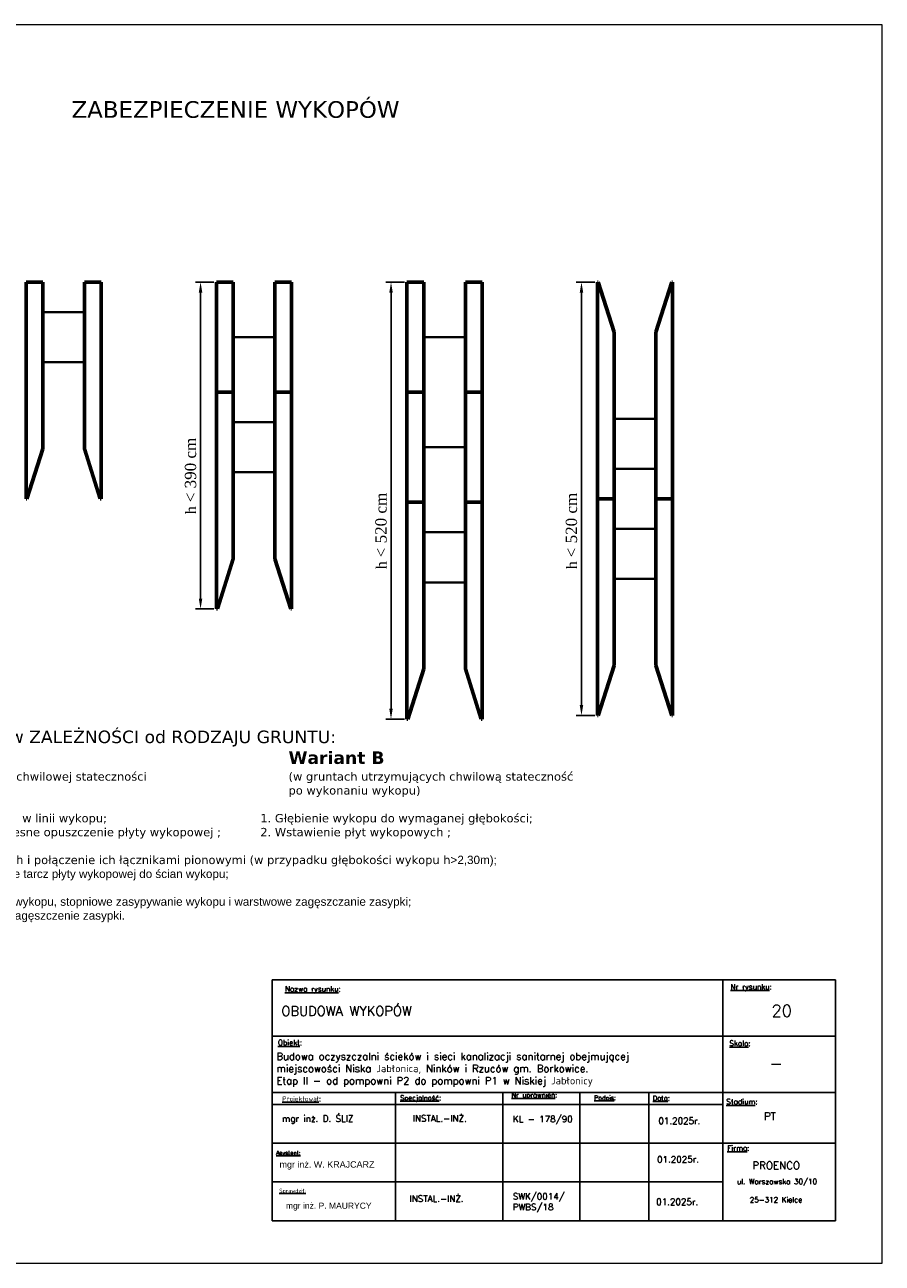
# Model space of a CAD drawing. Header units: millimetres. Extents: x 5659 to 8684, y 1431 to 2118.
# Tile 6 of 53: x 6773 to 6979, y 1447 to 1744. Entities that reach past the tile are written whole.
import ezdxf
from ezdxf.lldxf.tags import DXFTag

# ---------------------------------------------------------------- set-up
doc = ezdxf.new("R2010")
doc.units = ezdxf.units.MM
doc.set_wipeout_variables(frame=1)
doc.linetypes.add('GDE', pattern=[0])
doc.layers.add('cienka', color=7, linetype='Continuous')
for name, color, linetype, lineweight in [('EDZPD_L_0', 3, 'GDE', 18), ('Gruba', 7, 'Continuous', 60), ('TABELKI', 7, 'Continuous', 25), ('WYMIAR', 7, 'Continuous', 15), ('Średnia', 7, 'Continuous', 40)]:
    doc.layers.add(name, color=color, linetype=linetype, lineweight=lineweight)
doc.styles.get("Standard").update_dxf_attribs({"font": 'arial.ttf'})
tags = doc.linetypes.add('04B025', pattern=[7.625, 6, -0.75, 0.125, -0.75]).pattern_tags.tags
tags[10:11] = [DXFTag(74, 4), DXFTag(75, 0), DXFTag(340, '0'), DXFTag(46, 1.0), DXFTag(50, 0.0), DXFTag(44, 0.0), DXFTag(45, 0.0)]
tags[8:9] = [DXFTag(74, 4), DXFTag(75, 0), DXFTag(340, '0'), DXFTag(46, 1.0), DXFTag(50, 0.0), DXFTag(44, 0.0), DXFTag(45, 0.0)]
tags[6:7] = [DXFTag(74, 4), DXFTag(75, 0), DXFTag(340, '0'), DXFTag(46, 1.0), DXFTag(50, 0.0), DXFTag(44, 0.0), DXFTag(45, 0.0)]
tags[4:5] = [DXFTag(74, 4), DXFTag(75, 0), DXFTag(340, '0'), DXFTag(46, 1.0), DXFTag(50, 0.0), DXFTag(44, 0.0), DXFTag(45, 0.0)]

msp = doc.modelspace()

# ---------------------------------------------------------------- linework, layer by layer
at = {"layer": 'cienka'}
for p, q in [((6818.29, 1682.231), (6813.834, 1682.231)), ((6863.955, 1682.231), (6859.499, 1682.231)), ((6909.62, 1682.231), (6905.164, 1682.231)), ((6815.084, 1606.355), (6815.084, 1679.731)), ((6860.749, 1579.955), (6860.749, 1679.731)), ((6906.414, 1580.778), (6906.414, 1679.731)), ((6818.29, 1603.855), (6813.834, 1603.855)), ((6863.955, 1577.455), (6859.499, 1577.455)), ((6909.62, 1578.278), (6905.164, 1578.278))]:
    msp.add_line(p, q, dxfattribs=at)
for points in [[(6815.501, 1679.731), (6814.667, 1679.731), (6815.084, 1682.231)], [(6861.166, 1679.731), (6860.332, 1679.731), (6860.749, 1682.231)], [(6906.831, 1679.731), (6905.998, 1679.731), (6906.414, 1682.231)], [(6814.667, 1606.355), (6815.501, 1606.355), (6815.084, 1603.855)], [(6905.998, 1580.778), (6906.831, 1580.778), (6906.414, 1578.278)], [(6860.332, 1579.955), (6861.166, 1579.955), (6860.749, 1577.455)]]:
    msp.add_solid(points, dxfattribs=at)
at = {"layer": 'EDZPD_L_0', "linetype": 'GDE'}
msp.add_line((6916.347, 1492.441), (6915.875, 1493.053), dxfattribs=at)
at = {"layer": 'Gruba'}
for p, q in [((6773.249, 1682.231), (6777.249, 1682.231)), ((6773.249, 1682.231), (6773.249, 1655.831)), ((6773.249, 1682.231), (6773.249, 1630.255)), ((6777.249, 1682.231), (6777.249, 1655.831)), ((6777.249, 1682.231), (6777.249, 1642.255)), ((6787.249, 1682.231), (6791.249, 1682.231)), ((6787.249, 1682.231), (6787.249, 1655.831)), ((6787.249, 1682.231), (6787.249, 1642.255)), ((6791.249, 1682.231), (6791.249, 1655.831)), ((6791.249, 1682.231), (6791.249, 1630.255)), ((6818.915, 1682.231), (6818.915, 1655.831)), ((6818.915, 1682.231), (6822.915, 1682.231)), ((6822.915, 1682.231), (6822.915, 1655.831)), ((6832.915, 1682.231), (6832.915, 1655.831)), ((6832.915, 1682.231), (6836.915, 1682.231)), ((6836.915, 1682.231), (6836.915, 1655.831)), ((6864.58, 1682.231), (6864.58, 1655.831)), ((6864.58, 1682.231), (6868.58, 1682.231)), ((6868.58, 1682.231), (6868.58, 1655.831)), ((6878.58, 1682.231), (6878.58, 1655.831)), ((6878.58, 1682.231), (6882.58, 1682.231)), ((6882.58, 1682.231), (6882.58, 1655.831)), ((6910.245, 1682.231), (6910.445, 1682.231)), ((6910.245, 1630.255), (6910.245, 1682.231)), ((6910.445, 1682.231), (6914.245, 1670.231)), ((6924.245, 1670.231), (6928.045, 1682.231)), ((6928.045, 1682.231), (6928.245, 1682.231)), ((6928.245, 1630.255), (6928.245, 1682.231)), ((6914.245, 1630.255), (6914.245, 1670.231)), ((6924.245, 1630.255), (6924.245, 1670.231)), ((6818.915, 1655.831), (6822.915, 1655.831)), ((6818.915, 1655.831), (6818.915, 1629.431)), ((6818.915, 1655.831), (6818.915, 1603.855)), ((6822.915, 1655.831), (6822.915, 1629.431)), ((6822.915, 1655.831), (6822.915, 1615.855)), ((6832.915, 1655.831), (6836.915, 1655.831)), ((6832.915, 1655.831), (6832.915, 1629.431)), ((6832.915, 1655.831), (6832.915, 1615.855)), ((6836.915, 1655.831), (6836.915, 1629.431)), ((6836.915, 1655.831), (6836.915, 1603.855)), ((6864.58, 1655.831), (6868.58, 1655.831)), ((6864.58, 1655.831), (6864.58, 1629.431)), ((6868.58, 1655.831), (6868.58, 1629.431)), ((6878.58, 1655.831), (6882.58, 1655.831)), ((6878.58, 1655.831), (6878.58, 1629.431)), ((6882.58, 1655.831), (6882.58, 1629.431)), ((6910.245, 1630.255), (6910.245, 1656.655)), ((6914.245, 1630.255), (6914.245, 1656.655)), ((6924.245, 1630.255), (6924.245, 1656.655)), ((6928.245, 1630.255), (6928.245, 1656.655)), ((6773.449, 1630.255), (6777.249, 1642.255)), ((6787.249, 1642.255), (6791.049, 1630.255)), ((6773.249, 1630.255), (6773.449, 1630.255)), ((6791.049, 1630.255), (6791.249, 1630.255)), ((6864.58, 1629.431), (6868.58, 1629.431)), ((6864.58, 1629.431), (6864.58, 1603.031)), ((6864.58, 1629.431), (6864.58, 1577.455)), ((6868.58, 1629.431), (6868.58, 1603.031)), ((6868.58, 1629.431), (6868.58, 1589.455)), ((6878.58, 1629.431), (6882.58, 1629.431)), ((6878.58, 1629.431), (6878.58, 1603.031)), ((6878.58, 1629.431), (6878.58, 1589.455)), ((6882.58, 1629.431), (6882.58, 1603.031)), ((6882.58, 1629.431), (6882.58, 1577.455)), ((6910.245, 1630.255), (6910.245, 1603.855)), ((6910.245, 1630.255), (6910.245, 1578.278)), ((6910.245, 1630.255), (6914.245, 1630.255)), ((6914.245, 1630.255), (6914.245, 1603.855)), ((6914.245, 1630.255), (6914.245, 1590.278)), ((6924.245, 1630.255), (6924.245, 1603.855)), ((6924.245, 1630.255), (6924.245, 1590.278)), ((6924.245, 1630.255), (6928.245, 1630.255)), ((6928.245, 1630.255), (6928.245, 1603.855)), ((6928.245, 1630.255), (6928.245, 1578.278)), ((6819.115, 1603.855), (6822.915, 1615.855)), ((6832.915, 1615.855), (6836.715, 1603.855)), ((6818.915, 1603.855), (6819.115, 1603.855)), ((6836.715, 1603.855), (6836.915, 1603.855)), ((6864.78, 1577.455), (6868.58, 1589.455)), ((6878.58, 1589.455), (6882.38, 1577.455)), ((6910.445, 1578.278), (6914.245, 1590.278)), ((6924.245, 1590.278), (6928.045, 1578.278)), ((6864.58, 1577.455), (6864.78, 1577.455)), ((6864.58, 1577.455), (6864.78, 1577.455)), ((6882.38, 1577.455), (6882.58, 1577.455)), ((6882.38, 1577.455), (6882.58, 1577.455)), ((6910.245, 1578.278), (6910.445, 1578.278)), ((6928.045, 1578.278), (6928.245, 1578.278))]:
    msp.add_line(p, q, dxfattribs=at)
at = {"layer": 'TABELKI'}
msp.add_line((6899.781, 1485.988), (6967.293, 1485.988), dxfattribs=at)
at = {"layer": 'WYMIAR'}
msp.add_lwpolyline([(6558.524, 1446.944), (6978.524, 1446.944), (6978.524, 1743.944), (6558.524, 1743.944)], close=True, dxfattribs=at)
at = {"layer": 'Średnia'}
for p, q in [((6777.249, 1675.031), (6787.249, 1675.031)), ((6822.915, 1669.031), (6832.915, 1669.031)), ((6868.58, 1669.031), (6878.58, 1669.031)), ((6777.249, 1663.031), (6787.249, 1663.031)), ((6822.915, 1648.631), (6832.915, 1648.631)), ((6914.245, 1649.455), (6924.245, 1649.455)), ((6868.58, 1642.631), (6878.58, 1642.631)), ((6822.915, 1636.631), (6832.915, 1636.631)), ((6914.245, 1637.455), (6924.245, 1637.455)), ((6868.58, 1622.231), (6878.58, 1622.231)), ((6914.245, 1623.055), (6924.245, 1623.055)), ((6868.58, 1610.231), (6878.58, 1610.231)), ((6914.245, 1611.055), (6924.245, 1611.055))]:
    msp.add_line(p, q, dxfattribs=at)

# ---------------------------------------------------------------- texts
at = {"layer": 'cienka', "linetype": '04B025', "attachment_point": 1}
for s, insert, char_height, width in [('\\pi5.2347;{\\fVerdana|b0|i0|c238|p34;ZABEZPIECZENIE WYKOPÓW}', (6778.911, 1725.629), 4, 90.53389), ('{\\fVerdana|b0|i0|c238|p34;KOLEJNOŚĆ ROBÓT w ZALEŻNOŚCI od RODZAJU GRUNTU:\\P\\fVerdana|b1|i0|c238|p34;Wariant A^I^I^I^I^I^I^I^IWariant B\\P\\fVerdana|b0|i0|c238|p34;\\H0.6667x;(w gruntach nieutrzymujących chwilowej stateczności^I^I^I(w gruntach utrzymujących chwilową stateczność\\Ppo wykonaniu wykopu)^I^I^I^I^I^I^Ipo wykonaniu wykopu)\\P\\P1. Ustawienie płyty wykopowej  w linii wykopu;^I^I^I      1. Głębienie wykopu do wymaganej głębokości;\\P2. Głębienie wykopu i równoczesne opuszczenie płyty wykopowej ;^I      2. Wstawienie płyt wykopowych ;\\P\\P3. Wstawienie płyt nadstawnych i połączenie ich łącznikami pionowymi (w przypadku głębokości wykopu h\\fArial|b0|i0|c238|p34;>2,30m);\\P4. Rozkręcenie rozpór - dociśnięcie tarcz płyty wykopowej do ścian wykopu;\\P5. Montaż rurociągu;\\P6. Wydobycie płyt wykopowych  z wykopu, stopniowe zasypywanie wykopu i warstwowe zagęszczanie zasypki;\\P7. Całkowite zasypanie wykopu i zagęszczenie zasypki.}', (6728.176, 1574.678), 3, 200)]:
    msp.add_mtext(s, dxfattribs=dict(at, insert=insert, char_height=char_height, width=width))
at = {"layer": 'cienka', "linetype": '04B025', "char_height": 2.5, "attachment_point": 5, "rotation": 90}
for s, insert in [('{\\fTimes New Roman|b0|i0|c238|p18;h \\H1.0833x;< 390 cm}', (6812.688, 1635.759)), ('{\\fTimes New Roman|b0|i0|c238|p18;h \\H1.0833x;< 520 cm}', (6858.353, 1622.559)), ('{\\fTimes New Roman|b0|i0|c238|p18;h \\H1.0833x;< 520 cm}', (6904.018, 1622.559))]:
    msp.add_mtext(s, dxfattribs=dict(at, insert=insert))

# ---------------------------------------------------------------- next in the draw order: wipeouts: each hides what was drawn before it
msp.add_wipeout([(6832.269, 1514.882), (6967.293, 1514.882), (6967.293, 1457.094), (6832.269, 1457.094)]).dxf.layer = 'TABELKI'

# ---------------------------------------------------------------- next in the draw order: linework, layer by layer
at = {"layer": 'TABELKI'}
msp.add_line((6899.781, 1485.988), (6967.293, 1485.988), dxfattribs=at)

# ---------------------------------------------------------------- next in the draw order: wipeouts: each hides what was drawn before it
msp.add_wipeout([(6832.269, 1514.882), (6967.293, 1514.882), (6967.293, 1457.094), (6832.269, 1457.094)]).dxf.layer = 'TABELKI'

# ---------------------------------------------------------------- next in the draw order: linework, layer by layer
for p, q in [((6832.269, 1514.882), (6967.293, 1514.882)), ((6832.269, 1457.094), (6832.269, 1514.882)), ((6940.287, 1514.882), (6940.287, 1457.094)), ((6967.293, 1514.882), (6967.293, 1457.094)), ((6832.269, 1501.368), (6967.293, 1501.368)), ((6887.554, 1488.012), (6887.557, 1457.094)), ((6832.269, 1487.855), (6967.293, 1487.855)), ((6832.269, 1485.018), (6940.287, 1485.018)), ((6861.838, 1487.855), (6861.841, 1457.094)), ((6906.011, 1487.855), (6906.014, 1457.094)), ((6922.525, 1487.698), (6922.528, 1457.094)), ((6832.269, 1475.753), (6967.293, 1475.753)), ((6832.278, 1466.487), (6940.295, 1466.487)), ((6967.293, 1457.094), (6832.269, 1457.094))]:
    msp.add_line(p, q, dxfattribs=at)

# ---------------------------------------------------------------- next in the draw order: texts
at = {"layer": 'TABELKI', "attachment_point": 1}
for s, insert, char_height, width in [('{\\Fsimplex.shx|c238;\\LNazwa rysunku\\l:}', (6835.304, 1513.361), 1.27764, 51.28511), ('{\\Fsimplex.shx|c238;\\LNr rysunku\\l:}', (6942.132, 1513.872), 1.27764, 51.28511), ('{\\Fsimplex.shx|c238;\\LObiekt\\l:}', (6833.638, 1500.492), 1.27764, 51.28511), ('{\\Fsimplex.shx|c238;\\LSkala\\l:}', (6941.877, 1500.32), 1.27764, 51.28511), ('{\\Fsimplex.shx|c238;\\LNr uprawnień\\l:}', (6889.623, 1487.855), 1.17936, 47.3401), ('{\\Fsimplex.shx|c238;\\LProjektował\\l:}', (6834.672, 1486.961), 1.17936, 47.3401), ('{\\Fsimplex|c238;\\LSpecjalność\\l:}', (6862.934, 1487.199), 1.17936, 47.3401), ('{\\Fsimplex.shx|c238;\\LPodpis\\l:}', (6909.463, 1487.152), 1.08108, 47.3401), ('{\\Fsimplex.shx|c238;\\LData\\l:}', (6923.518, 1487.123), 1.17936, 47.3401), ('{\\Fsimplex.shx|c238;\\LStadium\\l:}', (6941.14, 1486.328), 1.27764, 51.28511), ('{\\fsimplex.shx|b0|i0|c238|p0;\\LAsystent:}', (6833.202, 1473.892), 0.9828, 39.45009), ('{\\Fsimplex.shx|c238;\\LFirma\\l:}', (6941.351, 1475.198), 1.27764, 51.28511), ('{\\Fsimplex.shx|c238;ul. Warszawska 30/10}', (6943.703, 1467.154), 1.26126, 35.50508), ('{\\fsimplex.shx|b0|i0|c238|p0;\\LSprawdził:}', (6833.944, 1464.812), 0.9828, 39.45009), ('{\\Fsimplex.shx|c238;25-312 Kielce}', (6946.759, 1462.792), 1.26126, 35.50508)]:
    msp.add_mtext(s, dxfattribs=dict(at, insert=insert, char_height=char_height, width=width))
at = {"layer": 'TABELKI', "lineweight": 25, "attachment_point": 1}
for s, insert, char_height, width in [('{\\fsimplex.shx|b0|i0|c238|p0;OBUDOWA WYKOPÓW}', (6834.475, 1508.567), 2.2932, 117.96163), ('{\\fsimplex.shx|b0|i0|c238|p0;20}', (6951.979, 1508.909), 2.8665, 71.01016), ('\\pt116.74;{\\Fsimplex|c238;Budowa oczyszczalni ścieków i sieci kanalizacji sanitarnej obejmującej \\Pmiejscowości Niska Jabłonica, Ninków i Rzuców gm. Borkowice. \\PEtap II - od pompowni P2 do pompowni P1 w Niskiej Jabłonicy}', (6833.275, 1497.432), 1.75135, 116.13409), ('{\\fsimplex.shx|b0|i0|c238|p0;-}', (6951.483, 1496.351), 2.8665, 71.01016), ('{\\Fsimplex.shx|c238;\\H0.6622x;mgr inż. D. ŚLIZ}', (6834.625, 1482.416), 2.31892, 82.57314), ('{\\Fsimplex.shx|c238;INSTAL.-INŻ.}', (6865.957, 1482.434), 1.53563, 107.34508), ('{\\Fsimplex.shx|c238;KL - 178/90}', (6889.965, 1482.281), 1.53563, 107.34508), ('{\\Fsimplex|c238;PT}', (6950.147, 1483.071), 1.8018, 71.01016), ('{\\fsimplex.shx|b0|i0|c238|p0;01.2025r.}', (6924.863, 1481.853), 1.53563, 107.34508), ('{\\H0.6622x;mgr inż. W. KRAJCARZ}', (6834.018, 1471.397), 2.31892, 82.57314), ('{\\fsimplex.shx|b0|i0|c238|p0;01.2025r.}', (6924.535, 1472.62), 1.53563, 107.34508), ('mgr inż. P. MAURYCY', (6835.559, 1461.467), 1.46092, 52.02108), ('{\\Fsimplex.shx|c238;INSTAL.-INŻ.}', (6865.191, 1463.215), 1.53563, 107.34508), ('{\\Fsimplex|c238;SWK/0014/\\PPWBS/18}', (6889.967, 1463.75), 1.53563, 107.34508), ('{\\fsimplex.shx|b0|i0|c238|p0;01.2025r.}', (6924.337, 1462.438), 1.53563, 107.34508)]:
    msp.add_mtext(s, dxfattribs=dict(at, insert=insert, char_height=char_height, width=width))
at = {"layer": 'TABELKI', "lineweight": 30, "insert": (6947.393, 1471.302), "char_height": 1.8018, "width": 71.01016, "attachment_point": 1}
msp.add_mtext('{\\Fsimplex.shx|c238;PROENCO}', dxfattribs=at)

doc.saveas('drawing.dxf')
